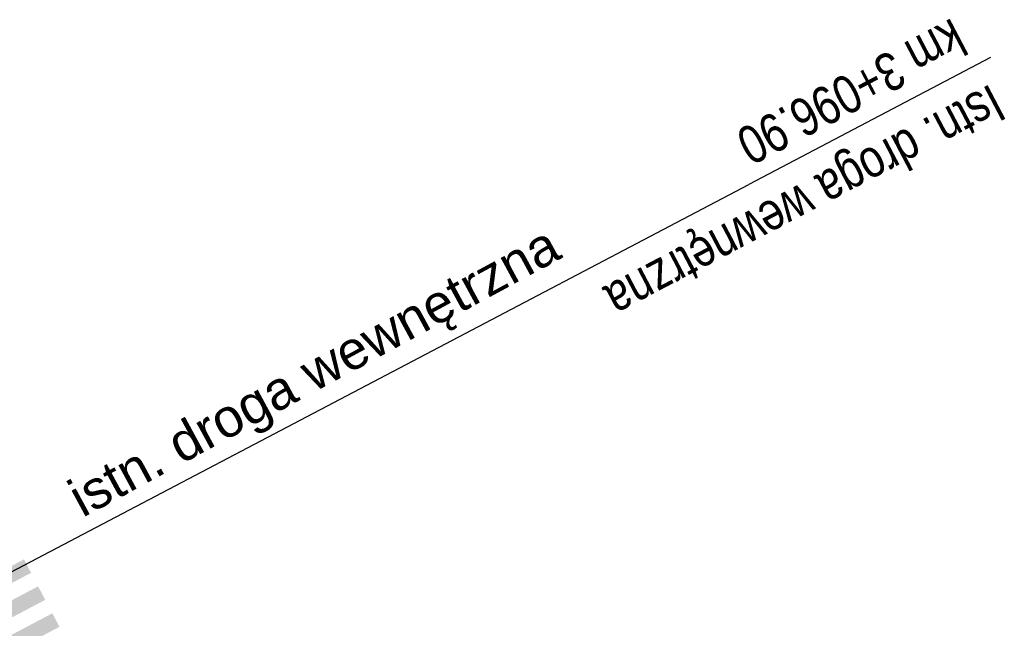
# Model space of a CAD drawing. Header units: metres. Extents: x 7529682 to 7533704, y 5721210 to 5727842.
# Tile 20 of 64: x 7531166 to 7531198, y 5725065 to 5725085. Entities that reach past the tile are written whole.
import ezdxf

# ---------------------------------------------------------------- set-up
doc = ezdxf.new("R2010")
doc.units = ezdxf.units.M
doc.layers.add('D-malowanie-proj', color=7, linetype='Continuous', true_color=0x3333ff)
doc.layers.add('D-opisy', color=7, linetype='Continuous', lineweight=30)
doc.styles.add('2mm08', font='arial.ttf', dxfattribs={"width": 0.8})
doc.styles.get("Standard").update_dxf_attribs({"font": 'arial.ttf'})

msp = doc.modelspace()

# ---------------------------------------------------------------- hatches: boundary and pattern name
at = {"layer": 'D-malowanie-proj'}
h = msp.add_hatch(color=256, dxfattribs=at)
h.paths.add_polyline_path([(7531165.972, 5725066.677), (7531165.739, 5725067.12), (7531163.084, 5725065.722), (7531163.317, 5725065.28)])
h.paths.add_polyline_path([(7531166.437, 5725065.792), (7531166.204, 5725066.235), (7531163.55, 5725064.837), (7531163.782, 5725064.395)])
h.paths.add_polyline_path([(7531166.903, 5725064.907), (7531166.67, 5725065.35), (7531164.015, 5725063.952), (7531164.248, 5725063.51)])
h.paths.add_polyline_path([(7531161.547, 5725064.348), (7531161.314, 5725064.791), (7531160.872, 5725064.558), (7531161.104, 5725064.116)])
h.paths.add_polyline_path([(7531162.013, 5725063.464), (7531161.78, 5725063.906), (7531161.337, 5725063.673), (7531161.57, 5725063.231)])
h.paths.add_polyline_path([(7531162.478, 5725062.579), (7531162.245, 5725063.021), (7531161.803, 5725062.788), (7531162.036, 5725062.346)])
h.paths.add_polyline_path([(7531162.944, 5725061.694), (7531162.711, 5725062.136), (7531162.269, 5725061.903), (7531162.502, 5725061.461)])

# ---------------------------------------------------------------- linework, layer by layer
at = {"layer": 'D-opisy'}
for p in [(7531197.452, 5725083.583), (7531162.038, 5725064.987)]:
    msp.add_line(p, (7531189.522, 5725079.419), dxfattribs=at)

# ---------------------------------------------------------------- texts
at = {"layer": 'D-opisy', "char_height": 1.25, "rotation": 207.7048, "style": '2mm08'}
for s, insert, attachment_point in [('km 3+096.90', (7531196.777, 5725083.794), 1), ('Istn. droga wewnętrzna', (7531197.294, 5725083.077), 7)]:
    msp.add_mtext(s, dxfattribs=dict(at, insert=insert, attachment_point=attachment_point))
at = {"layer": 'D-opisy', "insert": (7531167.06, 5725069.574), "char_height": 1.25, "attachment_point": 1, "rotation": 28.474}
msp.add_mtext_dynamic_manual_height_columns('istn. droga wewnętrzna', width=24.76511, gutter_width=6, heights=[0], dxfattribs=at)

doc.saveas('drawing.dxf')
